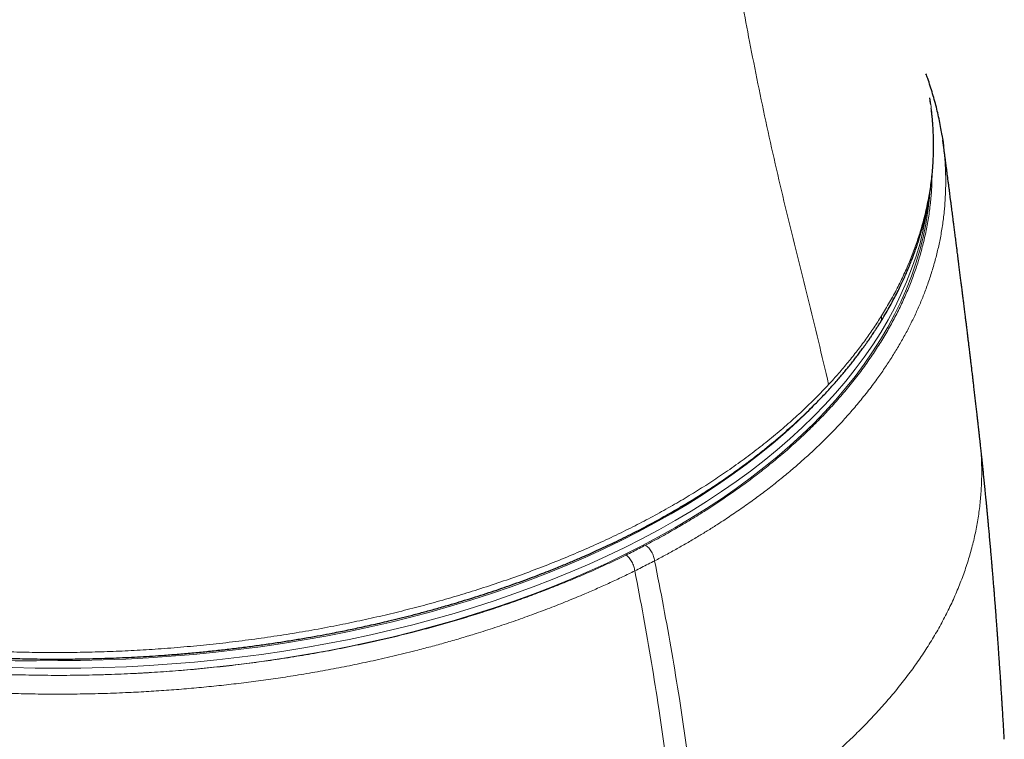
# Model space of a CAD drawing. Header units: millimetres. Extents: x 8 to 1185, y 12 to 953.
# Tile 82 of 256: x 1062 to 1098, y 187 to 213. Entities that reach past the tile are written whole.
import ezdxf

# ---------------------------------------------------------------- set-up
doc = ezdxf.new("R2010")
doc.units = ezdxf.units.MM

msp = doc.modelspace()

# ---------------------------------------------------------------- linework, layer by layer
at = {"color": 7, "linetype": 'Continuous', "lineweight": 30}
msp.add_line((1095.165, 210.331), (1095.166, 210.323), dxfattribs=at)
at = {"color": 252, "linetype": 'Continuous', "lineweight": 0, "flags": 128}
for points in [[(1061.729, 189.325), (1062.561, 189.307), (1063.393, 189.3), (1064.226, 189.307), (1065.058, 189.325), (1065.889, 189.357), (1066.718, 189.401), (1067.544, 189.457), (1068.368, 189.526), (1069.189, 189.608), (1070.006, 189.701), (1070.818, 189.808), (1071.625, 189.926), (1072.426, 190.056), (1073.221, 190.199), (1074.009, 190.353), (1074.791, 190.52), (1075.564, 190.698), (1076.329, 190.888), (1077.085, 191.089), (1077.832, 191.301), (1078.569, 191.525), (1079.295, 191.76), (1080.011, 192.006), (1080.715, 192.262), (1081.407, 192.529), (1082.087, 192.807), (1082.754, 193.094), (1083.408, 193.392), (1084.048, 193.699), (1084.674, 194.016), (1085.285, 194.342), (1085.882, 194.678), (1086.463, 195.022), (1087.028, 195.375), (1087.577, 195.736), (1088.109, 196.106), (1088.625, 196.483), (1089.123, 196.868), (1089.603, 197.261), (1090.066, 197.661), (1090.51, 198.067), (1090.936, 198.48), (1091.343, 198.9), (1091.73, 199.325), (1092.099, 199.756), (1092.447, 200.192), (1092.776, 200.634), (1093.084, 201.08), (1093.372, 201.531), (1093.64, 201.987), (1093.887, 202.446), (1094.113, 202.908), (1094.318, 203.374), (1094.502, 203.843), (1094.664, 204.314), (1094.805, 204.788), (1094.925, 205.264), (1095.022, 205.741), (1095.099, 206.22), (1095.153, 206.699), (1095.17, 206.913)], [(1095.106, 206.491), (1095.104, 206.481), (1095.028, 206.002), (1094.93, 205.525), (1094.811, 205.049), (1094.67, 204.575), (1094.507, 204.104), (1094.323, 203.635), (1094.118, 203.169), (1093.892, 202.706), (1093.645, 202.247), (1093.378, 201.792), (1093.09, 201.341), (1092.781, 200.895), (1092.452, 200.453), (1092.104, 200.016), (1091.735, 199.585), (1091.348, 199.16), (1090.941, 198.74), (1090.515, 198.327), (1090.071, 197.921), (1089.608, 197.521), (1089.127, 197.128), (1088.629, 196.743), (1088.114, 196.366), (1087.581, 195.996), (1087.032, 195.635), (1086.467, 195.281), (1085.886, 194.937), (1085.289, 194.602), (1084.678, 194.275), (1084.052, 193.958), (1083.411, 193.651), (1082.757, 193.353), (1082.09, 193.066), (1081.41, 192.788), (1080.718, 192.521), (1080.013, 192.265), (1079.298, 192.019), (1078.571, 191.784), (1077.834, 191.56), (1077.087, 191.348), (1076.331, 191.146), (1075.566, 190.957), (1074.793, 190.778), (1074.011, 190.612), (1073.223, 190.458), (1072.428, 190.315), (1071.626, 190.184), (1070.819, 190.066), (1070.007, 189.96), (1069.19, 189.866), (1068.369, 189.785), (1067.545, 189.716), (1066.718, 189.659), (1065.889, 189.615), (1065.058, 189.584), (1064.226, 189.565), (1063.393, 189.559), (1062.561, 189.565), (1061.729, 189.584)], [(1063.393, 189.839), (1064.221, 189.846), (1065.048, 189.864), (1065.873, 189.896), (1066.697, 189.939), (1067.519, 189.995), (1068.338, 190.064), (1069.154, 190.145), (1069.966, 190.238), (1070.773, 190.344), (1071.575, 190.461), (1072.371, 190.591), (1073.162, 190.732), (1073.945, 190.886), (1074.722, 191.051), (1075.49, 191.228), (1076.251, 191.417), (1077.002, 191.617), (1077.744, 191.828), (1078.477, 192.051), (1079.199, 192.284), (1079.91, 192.528), (1080.61, 192.783), (1081.298, 193.049), (1081.974, 193.325), (1082.637, 193.61), (1083.287, 193.906), (1083.923, 194.212), (1084.545, 194.527), (1085.153, 194.851), (1085.745, 195.184), (1086.323, 195.526), (1086.885, 195.877), (1087.43, 196.236), (1087.959, 196.604), (1088.472, 196.979), (1088.967, 197.362), (1089.445, 197.752), (1089.904, 198.149), (1090.346, 198.553), (1090.769, 198.964), (1090.871, 199.066)]]:
    msp.add_lwpolyline(points, dxfattribs=at)
at = {"color": 252, "linetype": 'Continuous', "lineweight": 0}
msp.add_arc((1062.261, 234.113), 44.288, 239.5164, 271.4648, dxfattribs=at)
for points, knots in [([(933.248, 276.882), (933.838, 276.92), (935.015, 276.997), (936.77, 277.113), (938.509, 277.232), (939.997, 277.337), (941.24, 277.426), (942.239, 277.499), (943.012, 277.557), (943.562, 277.598), (943.89, 277.623), (944.216, 277.648), (944.498, 277.67), (944.736, 277.688), (944.936, 277.703), (945.146, 277.72), (945.37, 277.737), (945.626, 277.757), (945.912, 277.78), (946.224, 277.804), (946.542, 277.83), (946.859, 277.855), (947.171, 277.88), (947.478, 277.905), (947.956, 277.944), (948.611, 277.997), (949.66, 278.084), (950.924, 278.191), (952.493, 278.327), (954.144, 278.473), (955.879, 278.63), (957.76, 278.804), (959.787, 278.997), (961.955, 279.209), (963.633, 279.377), (964.83, 279.499), (965.552, 279.574), (966.272, 279.649), (966.985, 279.724), (967.682, 279.798), (968.362, 279.871), (969.276, 279.97), (970.432, 280.097), (971.827, 280.254), (973.219, 280.414), (974.603, 280.575), (975.981, 280.736), (977.396, 280.899), (978.845, 281.062), (980.324, 281.223), (981.795, 281.375), (983.258, 281.519), (984.712, 281.653), (986.152, 281.778), (987.63, 281.898), (989.15, 282.014), (990.711, 282.127), (992.264, 282.234), (993.808, 282.336), (995.483, 282.443), (997.29, 282.558), (999.227, 282.682), (1001.156, 282.807), (1003.077, 282.937), (1004.991, 283.073), (1006.898, 283.217), (1008.797, 283.371), (1010.686, 283.535), (1012.573, 283.711), (1014.457, 283.902), (1016.337, 284.108), (1018.2, 284.33), (1020.048, 284.569), (1021.88, 284.826), (1023.71, 285.103), (1025.551, 285.403), (1027.401, 285.728), (1029.259, 286.077), (1031.114, 286.445), (1032.968, 286.833), (1034.817, 287.236), (1036.662, 287.654), (1038.493, 288.076), (1040.311, 288.5), (1042.114, 288.922), (1043.914, 289.341), (1045.58, 289.723), (1047.124, 290.063), (1048.537, 290.384), (1049.955, 290.692), (1051.278, 290.964), (1052.503, 291.206), (1053.63, 291.416), (1054.754, 291.612), (1055.873, 291.795), (1056.984, 291.961), (1058.082, 292.109), (1059.167, 292.236), (1060.243, 292.342), (1061.262, 292.423), (1062.23, 292.479), (1063.146, 292.512), (1064.054, 292.525), (1064.95, 292.515), (1065.835, 292.481), (1066.692, 292.424), (1067.522, 292.345), (1068.32, 292.245), (1069.104, 292.123), (1069.874, 291.977), (1070.63, 291.81), (1071.371, 291.62), (1072.095, 291.407), (1072.804, 291.173), (1073.495, 290.916), (1074.163, 290.64), (1074.807, 290.345), (1075.43, 290.031), (1076.033, 289.696), (1076.621, 289.339), (1077.192, 288.959), (1077.744, 288.556), (1078.273, 288.134), (1078.778, 287.694), (1079.259, 287.238), (1079.717, 286.767), (1080.153, 286.281), (1080.568, 285.78), (1080.966, 285.261), (1081.349, 284.725), (1081.716, 284.171), (1082.063, 283.605), (1082.394, 283.026), (1082.71, 282.435), (1083.009, 281.834), (1083.319, 281.165), (1083.635, 280.428), (1083.954, 279.617), (1084.25, 278.792), (1084.526, 277.951), (1084.784, 277.093), (1085.021, 276.222), (1085.234, 275.361), (1085.426, 274.513), (1085.6, 273.679), (1085.757, 272.835), (1085.904, 271.988), (1086.042, 271.139), (1086.172, 270.224), (1086.296, 269.24), (1086.409, 268.184), (1086.505, 267.114), (1086.584, 266.029), (1086.648, 264.935), (1086.699, 263.837), (1086.739, 262.736), (1086.77, 261.625), (1086.793, 260.438), (1086.804, 259.171), (1086.803, 257.825), (1086.787, 256.46), (1086.76, 255.082), (1086.723, 253.69), (1086.681, 252.284), (1086.631, 250.817), (1086.577, 249.288), (1086.517, 247.698), (1086.457, 246.093), (1086.399, 244.475), (1086.346, 242.845), (1086.303, 241.205), (1086.27, 239.556), (1086.246, 237.894), (1086.237, 236.224), (1086.241, 234.667), (1086.26, 233.221), (1086.293, 231.89), (1086.343, 230.551), (1086.415, 229.206), (1086.502, 227.901), (1086.602, 226.637), (1086.718, 225.413), (1086.847, 224.186), (1086.987, 222.956), (1087.133, 221.725), (1087.288, 220.492), (1087.459, 219.214), (1087.653, 217.889), (1087.868, 216.52), (1088.096, 215.148), (1088.338, 213.771), (1088.606, 212.339), (1088.902, 210.847), (1089.229, 209.298), (1089.577, 207.744), (1089.946, 206.186), (1090.329, 204.623), (1090.721, 203.053), (1091.111, 201.478), (1091.358, 200.423), (1091.481, 199.896)], [0, 0, 0, 0, 0.005776, 0.011528, 0.017243, 0.02294, 0.026265, 0.029586, 0.032891, 0.033978, 0.035077, 0.036175, 0.037246, 0.0379, 0.038561, 0.039254, 0.040002, 0.040818, 0.041828, 0.042885, 0.043963, 0.045036, 0.046088, 0.04712, 0.04814, 0.050934, 0.053754, 0.058796, 0.06381, 0.069788, 0.075737, 0.081692, 0.08926, 0.096824, 0.104379, 0.106917, 0.109461, 0.112021, 0.114561, 0.117032, 0.11944, 0.12182, 0.126806, 0.131829, 0.136845, 0.141855, 0.14687, 0.151896, 0.157393, 0.162875, 0.168343, 0.173861, 0.179374, 0.184846, 0.190324, 0.19637, 0.202439, 0.208509, 0.214554, 0.220628, 0.22833, 0.236056, 0.243807, 0.251522, 0.259253, 0.267016, 0.27473, 0.282426, 0.290159, 0.297893, 0.305626, 0.313349, 0.320937, 0.328509, 0.336088, 0.343699, 0.351452, 0.359187, 0.366955, 0.374723, 0.382489, 0.390252, 0.398039, 0.405667, 0.413317, 0.420965, 0.428597, 0.434611, 0.440718, 0.446844, 0.45297, 0.457889, 0.462795, 0.467692, 0.472606, 0.477521, 0.482361, 0.4872, 0.492025, 0.496847, 0.501057, 0.505281, 0.509525, 0.513749, 0.517968, 0.522206, 0.52621, 0.530202, 0.534173, 0.538159, 0.542153, 0.546127, 0.550106, 0.5541, 0.558088, 0.56206, 0.56595, 0.569852, 0.573759, 0.577653, 0.581623, 0.585598, 0.589557, 0.593497, 0.597432, 0.601319, 0.605208, 0.609075, 0.612952, 0.616915, 0.62085, 0.624783, 0.628731, 0.632674, 0.636612, 0.640552, 0.64557, 0.650576, 0.65558, 0.660597, 0.665598, 0.670621, 0.675627, 0.680203, 0.684811, 0.689404, 0.693948, 0.698451, 0.702949, 0.708355, 0.713753, 0.719146, 0.724553, 0.729963, 0.735277, 0.740576, 0.74588, 0.751196, 0.757453, 0.763706, 0.769941, 0.776201, 0.782445, 0.788689, 0.794952, 0.801828, 0.808693, 0.815545, 0.82243, 0.8293, 0.836161, 0.843039, 0.849916, 0.856801, 0.863694, 0.869094, 0.874511, 0.879942, 0.885361, 0.890797, 0.895682, 0.900547, 0.905438, 0.910303, 0.915198, 0.920077, 0.924964, 0.930348, 0.935728, 0.94111, 0.946493, 0.951885, 0.957894, 0.963916, 0.969935, 0.975942, 0.981964, 0.98797, 0.993987, 1, 1, 1, 1]), ([(1091.481, 199.895), (1091.327, 199.733), (1091.021, 199.41), (1090.529, 198.936), (1090.015, 198.469), (1089.478, 198.012), (1088.916, 197.564), (1088.332, 197.125), (1087.743, 196.709), (1087.151, 196.313), (1086.557, 195.94), (1085.947, 195.575), (1085.32, 195.219), (1084.676, 194.874), (1083.994, 194.531), (1083.275, 194.19), (1082.518, 193.852), (1081.744, 193.526), (1080.954, 193.214), (1080.148, 192.916), (1079.327, 192.631), (1078.515, 192.368), (1077.714, 192.126), (1076.925, 191.903), (1076.127, 191.693), (1075.318, 191.495), (1074.501, 191.311), (1073.65, 191.134), (1072.765, 190.966), (1071.847, 190.81), (1070.921, 190.669), (1069.988, 190.545), (1069.05, 190.436), (1068.106, 190.344), (1067.184, 190.27), (1066.285, 190.213), (1065.411, 190.172), (1064.535, 190.145), (1063.658, 190.132), (1062.781, 190.133), (1061.877, 190.148), (1060.949, 190.179), (1059.996, 190.228), (1059.045, 190.293), (1058.099, 190.375), (1057.158, 190.474), (1056.222, 190.589), (1055.318, 190.716), (1054.447, 190.854), (1053.608, 191.002), (1052.776, 191.163), (1051.953, 191.337), (1051.138, 191.525), (1050.308, 191.732), (1049.464, 191.959), (1048.609, 192.207), (1047.767, 192.471), (1046.94, 192.749), (1046.127, 193.042), (1045.33, 193.348), (1044.571, 193.66), (1043.849, 193.975), (1043.163, 194.292), (1042.492, 194.62), (1041.837, 194.958), (1041.199, 195.306), (1040.558, 195.676), (1039.918, 196.067), (1039.281, 196.481), (1038.665, 196.906), (1038.072, 197.341), (1037.501, 197.786), (1036.954, 198.241), (1036.445, 198.692), (1035.973, 199.139), (1035.535, 199.579), (1035.119, 200.026), (1034.723, 200.48), (1034.349, 200.939), (1033.987, 201.419), (1033.64, 201.92), (1033.31, 202.441), (1033.006, 202.968), (1032.73, 203.498), (1032.48, 204.033), (1032.259, 204.572), (1032.07, 205.099), (1031.911, 205.613), (1031.781, 206.115), (1031.675, 206.618), (1031.592, 207.122), (1031.532, 207.627), (1031.495, 208.149), (1031.484, 208.685), (1031.501, 209.237), (1031.544, 209.788), (1031.62, 210.337), (1031.685, 210.722), (1031.733, 210.922), (1031.737, 210.941)], [0, 0, 0, 0, 0.010802, 0.021595, 0.03239, 0.04319, 0.053987, 0.064782, 0.075579, 0.085481, 0.09538, 0.105275, 0.11517, 0.125076, 0.134987, 0.145786, 0.156577, 0.167373, 0.178174, 0.188971, 0.199768, 0.210567, 0.220467, 0.230365, 0.240264, 0.250163, 0.260064, 0.269963, 0.280762, 0.291561, 0.30236, 0.313159, 0.323957, 0.334756, 0.345556, 0.355456, 0.365357, 0.375257, 0.385157, 0.395057, 0.404957, 0.415758, 0.426558, 0.43736, 0.448161, 0.458959, 0.469758, 0.480557, 0.490457, 0.500359, 0.51026, 0.520161, 0.530061, 0.539962, 0.550763, 0.561564, 0.572365, 0.583165, 0.593965, 0.604767, 0.615568, 0.625469, 0.635369, 0.645268, 0.655168, 0.665067, 0.674968, 0.685769, 0.69657, 0.707369, 0.718167, 0.728966, 0.739766, 0.750566, 0.760465, 0.770365, 0.780263, 0.790161, 0.800059, 0.809963, 0.820768, 0.831564, 0.842358, 0.853155, 0.863951, 0.874748, 0.885543, 0.895437, 0.905333, 0.915231, 0.925127, 0.935023, 0.944918, 0.955713, 0.96651, 0.977305, 0.9881, 0.998896, 1, 1, 1, 1]), ([(1095.166, 210.323), (1095.183, 210.221), (1095.227, 209.944), (1095.273, 209.473), (1095.303, 208.912), (1095.301, 208.335), (1095.268, 207.757), (1095.204, 207.181), (1095.109, 206.606), (1094.982, 206.032), (1094.828, 205.477), (1094.652, 204.941), (1094.454, 204.423), (1094.232, 203.909), (1093.983, 203.399), (1093.71, 202.892), (1093.507, 202.559), (1093.406, 202.392)], [0, 0, 0, 0, 0.038071, 0.103806, 0.175523, 0.247213, 0.318896, 0.390597, 0.462301, 0.533993, 0.605694, 0.671406, 0.737115, 0.802849, 0.868583, 0.934298, 1, 1, 1, 1]), ([(1084.418, 193.105), (1084.27, 193.033), (1083.974, 192.888), (1083.521, 192.677), (1083.062, 192.47), (1082.544, 192.245), (1081.965, 192.004), (1081.321, 191.75), (1080.665, 191.504), (1079.999, 191.267), (1079.321, 191.039), (1078.69, 190.838), (1078.11, 190.663), (1077.581, 190.51), (1077.047, 190.363), (1076.421, 190.198), (1075.699, 190.02), (1074.9, 189.837), (1074.114, 189.671), (1073.34, 189.52), (1072.56, 189.381), (1071.799, 189.257), (1071.061, 189.148), (1070.345, 189.052), (1069.624, 188.965), (1068.9, 188.888), (1068.171, 188.82), (1067.44, 188.762), (1066.705, 188.713), (1065.921, 188.672), (1065.088, 188.64), (1064.227, 188.621), (1063.388, 188.615), (1062.57, 188.621), (1061.752, 188.639), (1060.962, 188.668), (1060.2, 188.707), (1059.467, 188.754), (1058.736, 188.811), (1058.006, 188.878), (1057.278, 188.954), (1056.552, 189.04), (1055.829, 189.136), (1055.064, 189.248), (1054.259, 189.378), (1053.436, 189.525), (1052.641, 189.68), (1051.872, 189.843), (1051.111, 190.018), (1050.382, 190.197), (1049.685, 190.38), (1049.021, 190.565), (1048.363, 190.759), (1047.712, 190.962), (1047.069, 191.174), (1046.433, 191.395), (1045.805, 191.624), (1045.148, 191.877), (1044.464, 192.154), (1043.773, 192.451), (1043.114, 192.75), (1042.483, 193.051), (1041.865, 193.361), (1041.281, 193.67), (1040.73, 193.975), (1040.209, 194.277), (1039.701, 194.586), (1039.203, 194.902), (1038.718, 195.224), (1038.246, 195.554), (1037.786, 195.89), (1037.31, 196.254), (1036.823, 196.647), (1036.34, 197.059), (1035.888, 197.468), (1035.465, 197.873), (1035.059, 198.285), (1034.684, 198.688), (1034.338, 199.083), (1034.019, 199.468), (1033.716, 199.856), (1033.428, 200.249), (1033.157, 200.646), (1032.901, 201.046), (1032.66, 201.45), (1032.451, 201.829), (1032.271, 202.181), (1032.116, 202.505), (1031.971, 202.831), (1031.824, 203.188), (1031.679, 203.575), (1031.54, 203.994), (1031.417, 204.415), (1031.311, 204.838), (1031.221, 205.263), (1031.14, 205.741), (1031.074, 206.272), (1031.034, 206.856), (1031.025, 207.442), (1031.046, 207.97), (1031.081, 208.395), (1031.111, 208.624), (1031.123, 208.718)], [0, 0, 0, 0, 0.007622, 0.015244, 0.022876, 0.030508, 0.040738, 0.05097, 0.0612, 0.071484, 0.08177, 0.092055, 0.099811, 0.107567, 0.115334, 0.123101, 0.134659, 0.146226, 0.156933, 0.16764, 0.178374, 0.189108, 0.198759, 0.20841, 0.21808, 0.227751, 0.237449, 0.247147, 0.256865, 0.266584, 0.278177, 0.28978, 0.30052, 0.31126, 0.322028, 0.332796, 0.342478, 0.352159, 0.361861, 0.371563, 0.381294, 0.391024, 0.400775, 0.410525, 0.42212, 0.433723, 0.444464, 0.455204, 0.465973, 0.476741, 0.486424, 0.496107, 0.505809, 0.515512, 0.525243, 0.534975, 0.544726, 0.554478, 0.566051, 0.577632, 0.588353, 0.599074, 0.609822, 0.62057, 0.630233, 0.639897, 0.64958, 0.659264, 0.668976, 0.678688, 0.68842, 0.698153, 0.709732, 0.72132, 0.732048, 0.742776, 0.753532, 0.764287, 0.773959, 0.78363, 0.793323, 0.803016, 0.81274, 0.822464, 0.832209, 0.841953, 0.849616, 0.857279, 0.864953, 0.872626, 0.88233, 0.892035, 0.901739, 0.911489, 0.921241, 0.93099, 0.944292, 0.957593, 0.970946, 0.9843, 0.993606, 1, 1, 1, 1]), ([(1095.668, 208.588), (1095.679, 208.494), (1095.708, 208.26), (1095.735, 207.884), (1095.75, 207.461), (1095.748, 207.036), (1095.73, 206.612), (1095.693, 206.16), (1095.633, 205.682), (1095.547, 205.191), (1095.442, 204.713), (1095.319, 204.249), (1095.176, 203.786), (1095.018, 203.341), (1094.848, 202.913), (1094.668, 202.503), (1094.471, 202.094), (1094.258, 201.688), (1094.028, 201.284), (1093.783, 200.883), (1093.521, 200.485), (1093.227, 200.065), (1092.896, 199.626), (1092.533, 199.179), (1092.161, 198.748), (1091.78, 198.334), (1091.381, 197.925), (1090.977, 197.536), (1090.573, 197.165), (1090.168, 196.813), (1089.75, 196.466), (1089.317, 196.123), (1088.871, 195.787), (1088.411, 195.455), (1087.937, 195.129), (1087.5, 194.842), (1087.104, 194.592), (1086.741, 194.371), (1086.36, 194.145), (1085.96, 193.917), (1085.555, 193.692), (1085.278, 193.545), (1085.139, 193.472)], [0, 0, 0, 0, 0.016765, 0.041865, 0.067038, 0.092211, 0.117436, 0.142661, 0.17271, 0.202783, 0.230622, 0.25846, 0.28637, 0.31428, 0.339374, 0.364469, 0.389617, 0.414765, 0.439987, 0.465209, 0.490483, 0.515757, 0.545743, 0.575752, 0.60353, 0.631307, 0.659155, 0.687002, 0.712038, 0.737075, 0.762163, 0.78725, 0.812408, 0.837566, 0.862776, 0.887986, 0.905494, 0.923006, 0.942243, 0.96148, 0.98074, 1, 1, 1, 1]), ([(1031.529, 207.525), (1031.529, 207.472), (1031.529, 207.252), (1031.553, 206.863), (1031.602, 206.359), (1031.677, 205.856), (1031.775, 205.355), (1031.896, 204.855), (1032.044, 204.349), (1032.219, 203.837), (1032.423, 203.32), (1032.652, 202.807), (1032.904, 202.304), (1033.177, 201.812), (1033.469, 201.332), (1033.785, 200.856), (1034.124, 200.384), (1034.488, 199.917), (1034.875, 199.458), (1035.281, 199.007), (1035.715, 198.556), (1036.179, 198.103), (1036.676, 197.65), (1037.195, 197.205), (1037.728, 196.777), (1038.272, 196.365), (1038.825, 195.968), (1039.397, 195.58), (1039.988, 195.202), (1040.597, 194.834), (1041.223, 194.475), (1041.866, 194.126), (1042.537, 193.782), (1043.235, 193.444), (1043.963, 193.111), (1044.707, 192.791), (1045.454, 192.489), (1046.204, 192.204), (1046.955, 191.935), (1047.719, 191.678), (1048.497, 191.433), (1049.288, 191.2), (1050.088, 190.98), (1050.894, 190.775), (1051.722, 190.579), (1052.575, 190.393), (1053.454, 190.219), (1054.342, 190.059), (1055.222, 189.917), (1056.094, 189.791), (1056.957, 189.681), (1057.825, 189.585), (1058.7, 189.502), (1059.58, 189.433), (1060.461, 189.378), (1061.34, 189.338), (1062.233, 189.312), (1063.144, 189.299), (1064.074, 189.302), (1065.002, 189.321), (1065.913, 189.355), (1066.807, 189.403), (1067.681, 189.463), (1068.553, 189.538), (1069.421, 189.627), (1070.284, 189.729), (1071.141, 189.845), (1071.994, 189.975), (1072.853, 190.12), (1073.72, 190.282), (1074.592, 190.462), (1075.455, 190.656), (1076.257, 190.851), (1076.999, 191.046), (1077.682, 191.237), (1078.357, 191.438), (1079.024, 191.647), (1079.682, 191.866), (1080.331, 192.093), (1080.971, 192.33), (1081.608, 192.578), (1082.242, 192.838), (1082.873, 193.111), (1083.493, 193.391), (1083.895, 193.586), (1084.097, 193.683)], [0, 0, 0, 0, 0.003765, 0.015862, 0.027954, 0.040046, 0.052142, 0.064238, 0.07633, 0.089033, 0.101742, 0.114451, 0.127154, 0.139359, 0.151569, 0.163778, 0.175983, 0.188289, 0.200596, 0.212706, 0.224816, 0.237665, 0.25052, 0.263374, 0.276223, 0.288424, 0.30063, 0.312836, 0.325037, 0.337238, 0.349444, 0.36165, 0.373852, 0.386679, 0.399513, 0.412346, 0.425173, 0.437396, 0.449624, 0.461852, 0.474075, 0.486395, 0.498716, 0.510846, 0.522977, 0.535831, 0.548691, 0.561551, 0.574406, 0.58663, 0.598858, 0.611087, 0.623311, 0.635631, 0.647951, 0.660085, 0.672218, 0.685069, 0.697924, 0.71078, 0.72363, 0.735816, 0.748007, 0.760198, 0.772384, 0.784571, 0.796762, 0.808953, 0.82114, 0.833947, 0.84676, 0.859573, 0.87238, 0.882882, 0.893387, 0.903892, 0.914394, 0.924896, 0.935401, 0.945906, 0.956408, 0.967305, 0.978204, 0.989104, 1, 1, 1, 1]), ([(1084.807, 194.042), (1085.005, 194.147), (1085.401, 194.356), (1085.976, 194.682), (1086.537, 195.016), (1087.099, 195.367), (1087.661, 195.738), (1088.221, 196.128), (1088.761, 196.527), (1089.283, 196.935), (1089.785, 197.35), (1090.267, 197.773), (1090.728, 198.204), (1091.176, 198.649), (1091.61, 199.11), (1092.027, 199.585), (1092.42, 200.066), (1092.783, 200.547), (1093.116, 201.026), (1093.422, 201.502), (1093.705, 201.982), (1093.966, 202.468), (1094.203, 202.96), (1094.416, 203.454), (1094.605, 203.948), (1094.772, 204.453), (1094.917, 204.97), (1095.039, 205.499), (1095.134, 206.03), (1095.2, 206.553), (1095.239, 207.035), (1095.246, 207.339), (1095.249, 207.474)], [0, 0, 0, 0, 0.030679, 0.061368, 0.092059, 0.12274, 0.156167, 0.189607, 0.223047, 0.256475, 0.289902, 0.323341, 0.35678, 0.390207, 0.425347, 0.460501, 0.495656, 0.530795, 0.564296, 0.597809, 0.631322, 0.664823, 0.698589, 0.732355, 0.765605, 0.798855, 0.83408, 0.869321, 0.904562, 0.939787, 0.973231, 1, 1, 1, 1]), ([(1093.406, 202.392), (1093.315, 202.249), (1093.134, 201.964), (1092.838, 201.541), (1092.526, 201.122), (1092.195, 200.708), (1091.849, 200.298), (1091.604, 200.029), (1091.481, 199.895)], [0, 0, 0, 0, 0.166682, 0.3333893, 0.5000229, 0.6666269, 0.8332715, 1, 1, 1, 1]), ([(1093.365, 202.16), (1093.369, 202.165), (1093.388, 202.19), (1093.404, 202.245), (1093.416, 202.318), (1093.409, 202.368), (1093.406, 202.392)], [0, 0, 0, 0, 0.086909, 0.40783, 0.713441, 1, 1, 1, 1]), ([(1029.555, 199.07), (1029.53, 198.897), (1029.476, 198.533), (1029.43, 197.976), (1029.409, 197.4), (1029.417, 196.824), (1029.454, 196.265), (1029.516, 195.722), (1029.601, 195.196), (1029.709, 194.672), (1029.842, 194.151), (1029.998, 193.631), (1030.176, 193.12), (1030.374, 192.615), (1030.592, 192.119), (1030.833, 191.625), (1031.097, 191.134), (1031.385, 190.647), (1031.695, 190.166), (1031.971, 189.761), (1032.212, 189.424), (1032.427, 189.152), (1032.671, 188.871), (1032.945, 188.588), (1033.233, 188.306), (1033.524, 188.026), (1033.858, 187.715), (1034.242, 187.375), (1034.678, 187.005), (1035.127, 186.641), (1035.611, 186.266), (1036.134, 185.881), (1036.699, 185.486), (1037.281, 185.099), (1037.878, 184.721), (1038.485, 184.356), (1039.104, 184.002), (1039.735, 183.658), (1040.382, 183.323), (1041.086, 182.976), (1041.849, 182.62), (1042.673, 182.257), (1043.513, 181.909), (1044.369, 181.576), (1045.244, 181.256), (1046.123, 180.956), (1047.003, 180.674), (1047.883, 180.411), (1048.773, 180.163), (1049.675, 179.928), (1050.588, 179.709), (1051.51, 179.504), (1052.442, 179.314), (1053.398, 179.136), (1054.377, 178.971), (1055.381, 178.82), (1056.392, 178.686), (1057.411, 178.569), (1058.436, 178.469), (1059.448, 178.388), (1060.448, 178.324), (1061.435, 178.277), (1062.425, 178.246), (1063.418, 178.231), (1064.411, 178.231), (1065.401, 178.248), (1066.388, 178.28), (1067.389, 178.328), (1068.405, 178.395), (1069.434, 178.479), (1070.457, 178.581), (1071.474, 178.7), (1072.484, 178.836), (1073.472, 178.987), (1074.437, 179.151), (1075.38, 179.328), (1076.313, 179.519), (1077.236, 179.726), (1078.148, 179.947), (1079.048, 180.182), (1079.937, 180.432), (1080.784, 180.688), (1081.59, 180.947), (1082.356, 181.207), (1083.11, 181.479), (1083.853, 181.762), (1084.581, 182.055), (1085.294, 182.356), (1085.757, 182.566), (1085.989, 182.67)], [0, 0, 0, 0, 0.011262, 0.02373, 0.0362, 0.04867, 0.061138, 0.072566, 0.083991, 0.095413, 0.106829, 0.118239, 0.12964, 0.140736, 0.151824, 0.162918, 0.174036, 0.185196, 0.196366, 0.207368, 0.213515, 0.219987, 0.226842, 0.23391, 0.241024, 0.248066, 0.255083, 0.264755, 0.274433, 0.284087, 0.293735, 0.304777, 0.315876, 0.326974, 0.338026, 0.349043, 0.359853, 0.370674, 0.381525, 0.392405, 0.40537, 0.418318, 0.431222, 0.444109, 0.457042, 0.470017, 0.482401, 0.494772, 0.507135, 0.51949, 0.531841, 0.54419, 0.55654, 0.568892, 0.581839, 0.594795, 0.607764, 0.620748, 0.633744, 0.64672, 0.659077, 0.671444, 0.683845, 0.696265, 0.708679, 0.721055, 0.733388, 0.745737, 0.75872, 0.771712, 0.784685, 0.797645, 0.810602, 0.823563, 0.835939, 0.848315, 0.860687, 0.873049, 0.885402, 0.897751, 0.910099, 0.92245, 0.933546, 0.944648, 0.955757, 0.966874, 0.977974, 0.988987, 1, 1, 1, 1]), ([(1086.761, 183.036), (1086.792, 183.052), (1086.85, 183.083), (1086.931, 183.128), (1087.008, 183.171), (1087.084, 183.214), (1087.163, 183.258), (1087.338, 183.357), (1087.702, 183.567), (1088.222, 183.88), (1088.797, 184.245), (1089.368, 184.627), (1089.954, 185.04), (1090.549, 185.488), (1091.116, 185.942), (1091.654, 186.4), (1092.164, 186.862), (1092.65, 187.332), (1093.114, 187.811), (1093.554, 188.297), (1093.97, 188.79), (1094.362, 189.289), (1094.728, 189.794), (1095.069, 190.305), (1095.385, 190.822), (1095.675, 191.344), (1095.939, 191.87), (1096.175, 192.399), (1096.384, 192.933), (1096.566, 193.472), (1096.721, 194.014), (1096.847, 194.558), (1096.944, 195.104), (1097.013, 195.651), (1097.053, 196.198), (1097.065, 196.746), (1097.046, 197.294), (1097.022, 197.672), (1096.996, 197.866), (1096.994, 197.878)], [0, 0, 0, 0, 0.0043826, 0.0082125, 0.0118513, 0.0155902, 0.0194337, 0.0233107, 0.0412602, 0.0733781, 0.1022166, 0.1308785, 0.1650592, 0.1992972, 0.2334846, 0.2667303, 0.2999254, 0.3331007, 0.3663044, 0.3995684, 0.4328437, 0.4660556, 0.4991817, 0.5323322, 0.5656332, 0.5989721, 0.6320537, 0.6651379, 0.6983677, 0.7316825, 0.7650127, 0.7982634, 0.8315024, 0.864857, 0.8980545, 0.931193, 0.9644676, 0.9977752, 1, 1, 1, 1]), ([(1084.097, 193.683), (1084.178, 193.724), (1084.341, 193.804), (1084.577, 193.924), (1084.732, 194.004), (1084.807, 194.042)], [0, 0, 0, 0, 0.340309, 0.680589, 1, 1, 1, 1]), ([(1085.139, 193.472), (1085.063, 193.433), (1084.906, 193.351), (1084.666, 193.229), (1084.501, 193.146), (1084.418, 193.105)], [0, 0, 0, 0, 0.319461, 0.65912, 1, 1, 1, 1]), ([(1085.139, 193.472), (1085.249, 192.917), (1085.47, 191.805), (1085.769, 190.133), (1086.027, 188.566), (1086.249, 187.106), (1086.437, 185.754), (1086.61, 184.397), (1086.711, 183.49), (1086.761, 183.036)], [0, 0, 0, 0, 0.160823, 0.321704, 0.482506, 0.61173, 0.740972, 0.870354, 1, 1, 1, 1]), ([(1085.989, 182.67), (1085.941, 183.124), (1085.844, 184.031), (1085.677, 185.387), (1085.494, 186.74), (1085.28, 188.2), (1085.03, 189.766), (1084.739, 191.438), (1084.525, 192.55), (1084.418, 193.105)], [0, 0, 0, 0, 0.129696, 0.259124, 0.388408, 0.517668, 0.678423, 0.839252, 1, 1, 1, 1])]:
    msp.add_open_spline(points, degree=3, knots=knots, dxfattribs=at)
at = {"color": 7, "linetype": 'Continuous', "lineweight": 30}
for points, knots in [([(1095.611, 208.997), (1095.607, 209.026), (1095.588, 209.149), (1095.548, 209.365), (1095.49, 209.646), (1095.425, 209.926), (1095.353, 210.206), (1095.273, 210.485), (1095.186, 210.764), (1095.104, 211.008), (1095.049, 211.159), (1095.027, 211.217)], [0, 0, 0, 0, 0.038817, 0.16447, 0.290122, 0.415809, 0.541578, 0.667476, 0.793553, 0.919857, 1, 1, 1, 1]), ([(1031.738, 210.948), (1031.731, 210.919), (1031.721, 210.868), (1031.709, 210.803), (1031.7, 210.761), (1031.69, 210.707), (1031.676, 210.634), (1031.659, 210.543), (1031.641, 210.441), (1031.622, 210.329), (1031.602, 210.205), (1031.581, 210.059), (1031.56, 209.893), (1031.54, 209.714), (1031.523, 209.541), (1031.51, 209.375), (1031.499, 209.216), (1031.492, 209.073), (1031.487, 208.943), (1031.483, 208.827), (1031.481, 208.717), (1031.48, 208.612), (1031.48, 208.517), (1031.481, 208.433), (1031.482, 208.363), (1031.483, 208.315), (1031.484, 208.28), (1031.485, 208.253), (1031.486, 208.216), (1031.487, 208.167), (1031.49, 208.105), (1031.493, 208.029), (1031.498, 207.942), (1031.503, 207.848), (1031.51, 207.754), (1031.517, 207.661), (1031.529, 207.52), (1031.548, 207.334), (1031.575, 207.114), (1031.603, 206.915), (1031.631, 206.735), (1031.66, 206.566), (1031.692, 206.399), (1031.725, 206.236), (1031.76, 206.077), (1031.794, 205.931), (1031.827, 205.797), (1031.858, 205.677), (1031.886, 205.573), (1031.91, 205.486), (1031.931, 205.414), (1031.95, 205.348), (1031.968, 205.287), (1031.987, 205.226), (1032.007, 205.16), (1032.032, 205.08), (1032.061, 204.991), (1032.093, 204.896), (1032.127, 204.796), (1032.165, 204.686), (1032.209, 204.567), (1032.27, 204.405), (1032.348, 204.205), (1032.456, 203.945), (1032.578, 203.668), (1032.716, 203.378), (1032.853, 203.103), (1032.99, 202.846), (1033.123, 202.606), (1033.251, 202.385), (1033.373, 202.182), (1033.489, 201.996), (1033.579, 201.855), (1033.646, 201.753), (1033.69, 201.686), (1033.732, 201.625), (1033.767, 201.573), (1033.794, 201.534), (1033.812, 201.507), (1033.827, 201.485), (1033.845, 201.46), (1033.867, 201.428), (1033.897, 201.384), (1033.937, 201.328), (1033.987, 201.258), (1034.046, 201.177), (1034.113, 201.085), (1034.19, 200.982), (1034.276, 200.869), (1034.42, 200.682), (1034.622, 200.43), (1034.88, 200.124), (1035.136, 199.832), (1035.39, 199.555), (1035.641, 199.292), (1035.87, 199.06), (1036.082, 198.852), (1036.281, 198.662), (1036.491, 198.468), (1036.712, 198.268), (1036.946, 198.062), (1037.194, 197.851), (1037.457, 197.633), (1037.736, 197.41), (1037.975, 197.224), (1038.166, 197.08), (1038.299, 196.98), (1038.423, 196.889), (1038.537, 196.806), (1038.648, 196.726), (1038.754, 196.65), (1038.852, 196.58), (1038.933, 196.524), (1038.996, 196.48), (1039.049, 196.444), (1039.099, 196.409), (1039.161, 196.367), (1039.238, 196.315), (1039.336, 196.249), (1039.451, 196.172), (1039.585, 196.084), (1039.738, 195.984), (1039.907, 195.876), (1040.091, 195.761), (1040.289, 195.638), (1040.507, 195.507), (1040.742, 195.367), (1041.026, 195.202), (1041.348, 195.02), (1041.698, 194.828), (1042.036, 194.648), (1042.361, 194.48), (1042.672, 194.324), (1042.969, 194.178), (1043.251, 194.043), (1043.522, 193.916), (1043.779, 193.798), (1044.023, 193.689), (1044.252, 193.588), (1044.479, 193.49), (1044.713, 193.39), (1044.973, 193.282), (1045.258, 193.166), (1045.572, 193.042), (1045.906, 192.913), (1046.262, 192.779), (1046.637, 192.642), (1047.031, 192.503), (1047.445, 192.362), (1047.881, 192.218), (1048.336, 192.074), (1048.797, 191.934), (1049.251, 191.801), (1049.686, 191.679), (1050.103, 191.566), (1050.502, 191.462), (1050.88, 191.367), (1051.239, 191.28), (1051.578, 191.2), (1051.896, 191.128), (1052.193, 191.063), (1052.471, 191.003), (1052.741, 190.947), (1053.015, 190.892), (1053.315, 190.833), (1053.644, 190.771), (1054.003, 190.705), (1054.382, 190.639), (1054.783, 190.573), (1055.225, 190.503), (1055.711, 190.431), (1056.242, 190.358), (1056.793, 190.288), (1057.46, 190.21), (1058.229, 190.131), (1059.067, 190.058), (1059.864, 190.002), (1060.62, 189.959), (1061.366, 189.927), (1062.147, 189.904), (1062.963, 189.893), (1063.818, 189.893), (1064.674, 189.908), (1065.536, 189.935), (1066.405, 189.977), (1067.164, 190.026), (1067.812, 190.076), (1068.349, 190.123), (1068.888, 190.176), (1069.427, 190.234), (1069.96, 190.297), (1070.48, 190.364), (1070.997, 190.436), (1071.508, 190.512), (1072.013, 190.592), (1072.495, 190.674), (1072.953, 190.755), (1073.349, 190.83), (1073.688, 190.897), (1073.973, 190.954), (1074.25, 191.012), (1074.529, 191.072), (1074.821, 191.137), (1075.134, 191.208), (1075.48, 191.289), (1075.859, 191.381), (1076.273, 191.486), (1076.71, 191.601), (1077.17, 191.727), (1077.61, 191.852), (1078.027, 191.975), (1078.417, 192.095), (1078.81, 192.219), (1079.196, 192.345), (1079.567, 192.471), (1079.939, 192.6), (1080.311, 192.734), (1080.68, 192.87), (1081.025, 193.002), (1081.328, 193.121), (1081.591, 193.227), (1081.819, 193.32), (1082.032, 193.408), (1082.239, 193.496), (1082.469, 193.595), (1082.733, 193.71), (1083.035, 193.846), (1083.349, 193.991), (1083.674, 194.144), (1084.009, 194.307), (1084.357, 194.481), (1084.691, 194.653), (1085.008, 194.822), (1085.308, 194.985), (1085.612, 195.156), (1085.931, 195.34), (1086.256, 195.532), (1086.578, 195.729), (1086.879, 195.917), (1087.157, 196.096), (1087.415, 196.267), (1087.635, 196.416), (1087.822, 196.545), (1087.979, 196.655), (1088.124, 196.759), (1088.249, 196.849), (1088.35, 196.923), (1088.426, 196.979), (1088.485, 197.023), (1088.529, 197.057), (1088.569, 197.086), (1088.614, 197.12), (1088.673, 197.165), (1088.747, 197.222), (1088.835, 197.289), (1088.935, 197.367), (1089.044, 197.452), (1089.156, 197.541), (1089.331, 197.683), (1089.567, 197.877), (1089.858, 198.125), (1090.141, 198.376), (1090.418, 198.63), (1090.691, 198.889), (1090.973, 199.166), (1091.266, 199.467), (1091.568, 199.791), (1091.805, 200.059), (1091.98, 200.264), (1092.096, 200.403), (1092.211, 200.544), (1092.325, 200.686), (1092.435, 200.826), (1092.543, 200.966), (1092.644, 201.1), (1092.738, 201.228), (1092.817, 201.338), (1092.884, 201.431), (1092.929, 201.496), (1092.957, 201.536), (1092.972, 201.558), (1092.986, 201.578), (1093.004, 201.604), (1093.029, 201.642), (1093.064, 201.693), (1093.109, 201.759), (1093.161, 201.839), (1093.223, 201.932), (1093.292, 202.04), (1093.34, 202.118), (1093.366, 202.159)], [0, 0, 0, 0, 0.001185, 0.002095, 0.002803, 0.003595, 0.005076, 0.006848, 0.008676, 0.010735, 0.013026, 0.015549, 0.018851, 0.022194, 0.02539, 0.02844, 0.031344, 0.034102, 0.036337, 0.038466, 0.040488, 0.042404, 0.044191, 0.045729, 0.047002, 0.048008, 0.048412, 0.048867, 0.049524, 0.050387, 0.051533, 0.052913, 0.054525, 0.056268, 0.05798, 0.059659, 0.061306, 0.065665, 0.069777, 0.07324, 0.076506, 0.079575, 0.082447, 0.085609, 0.088505, 0.091171, 0.093607, 0.095814, 0.097793, 0.099277, 0.100601, 0.101763, 0.102933, 0.103961, 0.105135, 0.106608, 0.10839, 0.110039, 0.111886, 0.113931, 0.116175, 0.118513, 0.122996, 0.12733, 0.133102, 0.138586, 0.143782, 0.148691, 0.153312, 0.157543, 0.161458, 0.165059, 0.168345, 0.169715, 0.171022, 0.172263, 0.173312, 0.174103, 0.174546, 0.174914, 0.175409, 0.176039, 0.176804, 0.177975, 0.179367, 0.180978, 0.182809, 0.184859, 0.187128, 0.189598, 0.196106, 0.202364, 0.208373, 0.214132, 0.219641, 0.2249, 0.228875, 0.232941, 0.237162, 0.241538, 0.246068, 0.250752, 0.25567, 0.260746, 0.265982, 0.268478, 0.270814, 0.272958, 0.274911, 0.276674, 0.278645, 0.280305, 0.281655, 0.282695, 0.28347, 0.284287, 0.285207, 0.286518, 0.288117, 0.290004, 0.292178, 0.29464, 0.297389, 0.300245, 0.303356, 0.306723, 0.310345, 0.314208, 0.319626, 0.324795, 0.329715, 0.334385, 0.338807, 0.34298, 0.346904, 0.350579, 0.354163, 0.357474, 0.360512, 0.363441, 0.366562, 0.369884, 0.373726, 0.377806, 0.382122, 0.386674, 0.391463, 0.396397, 0.401559, 0.406949, 0.412567, 0.418279, 0.423735, 0.428937, 0.433884, 0.438576, 0.443013, 0.447196, 0.451123, 0.454796, 0.458214, 0.461377, 0.464349, 0.467456, 0.470743, 0.474568, 0.478612, 0.482875, 0.487356, 0.492056, 0.49765, 0.503524, 0.509671, 0.515858, 0.525454, 0.534893, 0.543187, 0.551356, 0.5594, 0.567319, 0.576583, 0.585721, 0.594923, 0.604208, 0.613577, 0.623028, 0.628841, 0.634685, 0.640559, 0.646463, 0.65237, 0.658107, 0.663647, 0.669512, 0.675139, 0.680526, 0.685675, 0.690585, 0.693946, 0.697185, 0.700303, 0.703408, 0.706758, 0.710364, 0.714226, 0.71877, 0.723623, 0.728785, 0.734257, 0.740038, 0.744613, 0.749366, 0.754279, 0.759091, 0.763713, 0.768145, 0.773123, 0.777837, 0.782288, 0.786475, 0.789634, 0.792625, 0.795446, 0.798111, 0.800848, 0.804674, 0.808774, 0.813149, 0.817584, 0.822271, 0.82721, 0.832399, 0.83665, 0.841054, 0.845613, 0.850248, 0.855535, 0.860547, 0.865283, 0.869744, 0.873931, 0.877842, 0.880637, 0.883271, 0.885745, 0.888058, 0.889654, 0.890968, 0.892001, 0.892753, 0.89329, 0.894077, 0.895123, 0.896429, 0.897995, 0.899785, 0.901798, 0.903845, 0.905892, 0.911426, 0.916955, 0.922478, 0.927994, 0.933525, 0.939202, 0.945762, 0.952531, 0.959507, 0.962304, 0.965133, 0.967994, 0.970886, 0.973763, 0.976424, 0.979303, 0.981838, 0.98403, 0.985879, 0.987385, 0.98785, 0.98827, 0.988643, 0.989072, 0.989804, 0.990849, 0.992122, 0.993673, 0.995504, 0.997613, 1, 1, 1, 1]), ([(1095.201, 210.095), (1095.201, 210.095), (1095.196, 210.131), (1095.186, 210.208), (1095.174, 210.292), (1095.168, 210.333)], [0, 0, 0, 0, 0.013227, 0.521902, 1, 1, 1, 1]), ([(1093.366, 202.159), (1093.423, 202.251), (1093.533, 202.431), (1093.686, 202.695), (1093.825, 202.947), (1093.951, 203.186), (1094.063, 203.41), (1094.163, 203.62), (1094.253, 203.815), (1094.333, 203.997), (1094.406, 204.171), (1094.474, 204.338), (1094.534, 204.495), (1094.586, 204.634), (1094.629, 204.751), (1094.663, 204.848), (1094.69, 204.926), (1094.712, 204.994), (1094.73, 205.047), (1094.743, 205.088), (1094.753, 205.118), (1094.761, 205.145), (1094.77, 205.172), (1094.78, 205.205), (1094.794, 205.249), (1094.812, 205.307), (1094.834, 205.379), (1094.858, 205.464), (1094.893, 205.586), (1094.935, 205.741), (1094.99, 205.956), (1095.045, 206.197), (1095.1, 206.46), (1095.145, 206.706), (1095.182, 206.935), (1095.209, 207.133), (1095.23, 207.301), (1095.245, 207.439), (1095.257, 207.559), (1095.266, 207.657), (1095.272, 207.735), (1095.277, 207.794), (1095.28, 207.844), (1095.283, 207.887), (1095.286, 207.933), (1095.289, 207.99), (1095.293, 208.059), (1095.296, 208.141), (1095.3, 208.235), (1095.303, 208.34), (1095.305, 208.457), (1095.306, 208.591), (1095.305, 208.744), (1095.301, 208.913), (1095.295, 209.087), (1095.286, 209.258), (1095.274, 209.421), (1095.261, 209.575), (1095.247, 209.72), (1095.233, 209.843), (1095.224, 209.92), (1095.22, 209.95)], [0, 0, 0, 0, 0.037117, 0.072358, 0.105729, 0.13723, 0.166859, 0.194133, 0.219598, 0.24325, 0.265087, 0.2877, 0.307969, 0.325896, 0.341482, 0.353239, 0.363191, 0.371753, 0.379319, 0.383566, 0.38742, 0.39088, 0.393953, 0.397867, 0.40352, 0.410912, 0.420043, 0.430914, 0.443155, 0.466863, 0.489744, 0.525125, 0.558329, 0.589359, 0.618214, 0.644892, 0.66425, 0.681508, 0.696665, 0.709722, 0.718507, 0.725997, 0.732191, 0.737176, 0.742566, 0.74975, 0.758672, 0.769095, 0.780991, 0.794361, 0.809204, 0.825521, 0.845547, 0.867424, 0.890253, 0.911818, 0.93294, 0.952557, 0.970666, 0.988396, 1, 1, 1, 1]), ([(1095.611, 208.99), (1095.626, 208.903), (1095.648, 208.769), (1095.663, 208.635), (1095.668, 208.588)], [0, 0, 0, 0, 0.652052, 1, 1, 1, 1]), ([(1096.995, 197.879), (1096.991, 197.915), (1096.981, 198.003), (1096.967, 198.134), (1096.952, 198.264), (1096.94, 198.371), (1096.931, 198.457), (1096.923, 198.529), (1096.915, 198.598), (1096.907, 198.67), (1096.898, 198.749), (1096.888, 198.835), (1096.874, 198.959), (1096.855, 199.123), (1096.832, 199.323), (1096.808, 199.53), (1096.788, 199.701), (1096.773, 199.834), (1096.762, 199.924), (1096.753, 200.003), (1096.744, 200.077), (1096.735, 200.154), (1096.724, 200.244), (1096.712, 200.348), (1096.697, 200.478), (1096.679, 200.626), (1096.66, 200.784), (1096.643, 200.924), (1096.629, 201.043), (1096.616, 201.149), (1096.603, 201.257), (1096.588, 201.38), (1096.572, 201.515), (1096.554, 201.655), (1096.539, 201.785), (1096.525, 201.898), (1096.514, 201.988), (1096.504, 202.066), (1096.495, 202.141), (1096.485, 202.22), (1096.475, 202.302), (1096.464, 202.387), (1096.454, 202.474), (1096.442, 202.568), (1096.429, 202.668), (1096.416, 202.772), (1096.404, 202.873), (1096.392, 202.966), (1096.382, 203.046), (1096.373, 203.118), (1096.365, 203.186), (1096.356, 203.258), (1096.343, 203.36), (1096.326, 203.496), (1096.304, 203.67), (1096.28, 203.858), (1096.256, 204.052), (1096.234, 204.224), (1096.215, 204.373), (1096.199, 204.496), (1096.185, 204.611), (1096.171, 204.716), (1096.16, 204.807), (1096.149, 204.892), (1096.137, 204.981), (1096.125, 205.081), (1096.111, 205.189), (1096.097, 205.299), (1096.083, 205.406), (1096.07, 205.508), (1096.057, 205.606), (1096.046, 205.698), (1096.035, 205.782), (1096.024, 205.862), (1096.014, 205.945), (1096.002, 206.037), (1095.989, 206.14), (1095.974, 206.254), (1095.958, 206.38), (1095.941, 206.513), (1095.924, 206.642), (1095.909, 206.757), (1095.895, 206.867), (1095.879, 206.987), (1095.861, 207.128), (1095.841, 207.281), (1095.823, 207.425), (1095.805, 207.559), (1095.79, 207.674), (1095.777, 207.779), (1095.766, 207.86), (1095.757, 207.926), (1095.749, 207.986), (1095.74, 208.053), (1095.73, 208.127), (1095.72, 208.202), (1095.712, 208.27), (1095.702, 208.344), (1095.693, 208.414), (1095.686, 208.472), (1095.679, 208.525), (1095.671, 208.583), (1095.663, 208.649), (1095.653, 208.718), (1095.646, 208.771), (1095.642, 208.8)], [0, 0, 0, 0, 0.010051, 0.024013, 0.035886, 0.045672, 0.053374, 0.059658, 0.065387, 0.072364, 0.079244, 0.087168, 0.096069, 0.113298, 0.132036, 0.15111, 0.169989, 0.179199, 0.187487, 0.194768, 0.201048, 0.207772, 0.216009, 0.22576, 0.236271, 0.251909, 0.266443, 0.279576, 0.290677, 0.298979, 0.308793, 0.32045, 0.33299, 0.345851, 0.35903, 0.368695, 0.376957, 0.383816, 0.390366, 0.397615, 0.405561, 0.412954, 0.420956, 0.429572, 0.438802, 0.448645, 0.458327, 0.466641, 0.47419, 0.480299, 0.48652, 0.49314, 0.50016, 0.514451, 0.530735, 0.548189, 0.566254, 0.584307, 0.59587, 0.60723, 0.618186, 0.62782, 0.63602, 0.643491, 0.651294, 0.660564, 0.670956, 0.681116, 0.690905, 0.700322, 0.70927, 0.71805, 0.725655, 0.732527, 0.740079, 0.748417, 0.757898, 0.768416, 0.779985, 0.792604, 0.805073, 0.815569, 0.824097, 0.835629, 0.848546, 0.862501, 0.877446, 0.887556, 0.898149, 0.90767, 0.914856, 0.919394, 0.924676, 0.930835, 0.93764, 0.945587, 0.953826, 0.961809, 0.969433, 0.973089, 0.976433, 0.982457, 0.986425, 0.992631, 1, 1, 1, 1]), ([(1097.883, 186.972), (1097.877, 187.069), (1097.866, 187.265), (1097.848, 187.562), (1097.834, 187.798), (1097.824, 187.966), (1097.818, 188.061), (1097.813, 188.14), (1097.809, 188.209), (1097.804, 188.278), (1097.8, 188.351), (1097.795, 188.431), (1097.79, 188.513), (1097.784, 188.603), (1097.778, 188.7), (1097.771, 188.801), (1097.765, 188.897), (1097.76, 188.98), (1097.755, 189.049), (1097.751, 189.115), (1097.746, 189.186), (1097.741, 189.266), (1097.733, 189.393), (1097.721, 189.563), (1097.707, 189.77), (1097.693, 189.973), (1097.679, 190.172), (1097.666, 190.369), (1097.652, 190.555), (1097.64, 190.733), (1097.627, 190.903), (1097.615, 191.071), (1097.604, 191.217), (1097.595, 191.336), (1097.588, 191.437), (1097.58, 191.541), (1097.571, 191.659), (1097.561, 191.781), (1097.552, 191.904), (1097.543, 192.02), (1097.534, 192.13), (1097.527, 192.228), (1097.518, 192.336), (1097.508, 192.464), (1097.495, 192.618), (1097.482, 192.78), (1097.468, 192.95), (1097.454, 193.121), (1097.44, 193.281), (1097.427, 193.444), (1097.411, 193.628), (1097.392, 193.845), (1097.371, 194.08), (1097.353, 194.285), (1097.338, 194.45), (1097.327, 194.569), (1097.317, 194.683), (1097.306, 194.803), (1097.294, 194.932), (1097.282, 195.063), (1097.27, 195.191), (1097.257, 195.32), (1097.245, 195.452), (1097.232, 195.583), (1097.22, 195.706), (1097.209, 195.819), (1097.199, 195.919), (1097.19, 196.011), (1097.181, 196.103), (1097.171, 196.208), (1097.159, 196.321), (1097.147, 196.439), (1097.136, 196.552), (1097.125, 196.658), (1097.115, 196.75), (1097.107, 196.829), (1097.099, 196.912), (1097.089, 197.006), (1097.077, 197.119), (1097.065, 197.23), (1097.053, 197.341), (1097.042, 197.445), (1097.031, 197.548), (1097.023, 197.626), (1097.017, 197.681), (1097.012, 197.721), (1097.007, 197.769), (1097.001, 197.823), (1096.997, 197.862), (1096.995, 197.879)], [0, 0, 0, 0, 0.027325, 0.055163, 0.083379, 0.093573, 0.102389, 0.109791, 0.11578, 0.121751, 0.129247, 0.136201, 0.143917, 0.15231, 0.161382, 0.171131, 0.180418, 0.188133, 0.194277, 0.199907, 0.206475, 0.213991, 0.222292, 0.241864, 0.261118, 0.280134, 0.298231, 0.316353, 0.334818, 0.349762, 0.365869, 0.381934, 0.396251, 0.406242, 0.41485, 0.423994, 0.434988, 0.447354, 0.457781, 0.46883, 0.479273, 0.488123, 0.495656, 0.509072, 0.523435, 0.537841, 0.55362, 0.570123, 0.584683, 0.597496, 0.61474, 0.635034, 0.656843, 0.679073, 0.69094, 0.701839, 0.711504, 0.722032, 0.734386, 0.746527, 0.75775, 0.769205, 0.781579, 0.793603, 0.804844, 0.814928, 0.824193, 0.831832, 0.839889, 0.84922, 0.860182, 0.870575, 0.880948, 0.890806, 0.899174, 0.905992, 0.912053, 0.921566, 0.93138, 0.942505, 0.951572, 0.961105, 0.97076, 0.979079, 0.982325, 0.985465, 0.989755, 0.995419, 1, 1, 1, 1])]:
    msp.add_open_spline(points, degree=3, knots=knots, dxfattribs=at)
at = {"color": 252, "linetype": 'Continuous', "lineweight": 0}
for points in [[(1085.139, 193.472), (1085.136, 193.499), (1085.128, 193.552), (1085.104, 193.635), (1085.071, 193.719), (1085.03, 193.799), (1084.981, 193.875), (1084.926, 193.942), (1084.868, 194), (1084.827, 194.028), (1084.807, 194.042)], [(1084.097, 193.683), (1084.116, 193.669), (1084.155, 193.64), (1084.212, 193.58), (1084.265, 193.512), (1084.313, 193.435), (1084.353, 193.354), (1084.385, 193.269), (1084.408, 193.185), (1084.415, 193.132), (1084.418, 193.105)]]:
    msp.add_open_spline(points, degree=3, dxfattribs=at)

doc.saveas('drawing.dxf')
